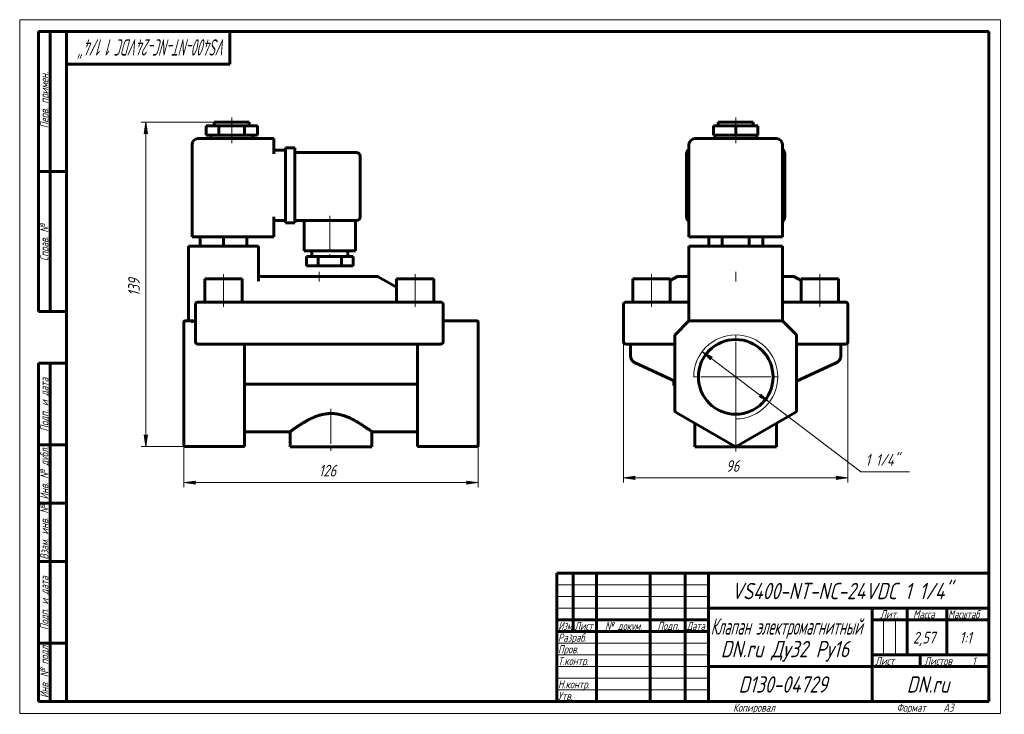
# Model space of a CAD drawing. Header units: millimetres. Extents: x 0 to 422, y 0 to 297.
import ezdxf

# ---------------------------------------------------------------- set-up
doc = ezdxf.new("R2010")
doc.units = ezdxf.units.MM
for name, pattern in [('K5LT_AXLED', [19.5, 15, -1.5, 1.5, -1.5]), ('K5LT_BASIC', [0]), ('K5LT_THIN', [0])]:
    doc.linetypes.add(name, pattern=pattern)
doc.layers.add('Системный слой', color=7, linetype='Continuous')
doc.layers.add('Системный слой (1)', color=7, linetype='Continuous', true_color=0x6c6c6c)
doc.styles.add('KDIMTEXTSTYLE', font='GOST_AU.SHX', dxfattribs={"width": 0.96, "oblique": 15, "height": 5})
doc.styles.add('KTEXTSTYLE', font='GOST_AU.SHX', dxfattribs={"width": 0.96, "height": 5})
doc.dimstyles.new('KDIMSTYLE (1.00)', dxfattribs={"dimtxt": 5, "dimasz": 1, "dimexe": 2, "dimexo": 0, "dimgap": 1, "dimtad": 1, "dimtxsty": 'KDIMTEXTSTYLE', "dimsah": 1, "dimcen": 0, "dimdle": 1, "dimadec": 0, "dimazin": 0, "dimtfac": 0.667, "dimtmove": 0, "dimatfit": 3, "dimfxl": 1, "dimtvp": 1, "dimtolj": 1, "dimtzin": 0, "dimarcsym": 0})

# ---------------------------------------------------------------- blocks, each defined once
blk = doc.blocks.new('U0')
at = {"layer": 'Системный слой (1)', "color": 150, "linetype": 'K5LT_BASIC', "lineweight": 60, "true_color": 0x0080ff}
for p, q in [((331.83, 186.93), (334.6, 185.33)), ((350.6, 176.1), (350.66, 176.07))]:
    blk.add_line(p, q, dxfattribs=at)
blk = doc.blocks.new('U1')
at = {"layer": 'Системный слой (1)', "color": 150, "linetype": 'K5LT_BASIC', "lineweight": 60, "true_color": 0x0080ff}
for p, q in [((281.37, 186.93), (278.6, 185.33)), ((262.6, 176.1), (262.55, 176.07))]:
    blk.add_line(p, q, dxfattribs=at)
blk = doc.blocks.new('U2')
at = {"layer": 'Системный слой (1)', "color": 150, "linetype": 'K5LT_BASIC', "lineweight": 60, "true_color": 0x0080ff}
for p, q in [((286.6, 187.07), (282.05, 187.07)), ((331.33, 187.07), (326.6, 187.07))]:
    blk.add_line(p, q, dxfattribs=at)
blk = doc.blocks.new('U3')
at = {"layer": 'Системный слой (1)', "color": 150, "linetype": 'K5LT_BASIC', "lineweight": 60, "true_color": 0x0080ff}
for q in [(326.6, 168.07), (326.9, 167.77)]:
    blk.add_line((326.6, 168.07), q, dxfattribs=at)
blk = doc.blocks.new('U4')
at = {"layer": 'Системный слой (1)', "color": 150, "linetype": 'K5LT_BASIC', "lineweight": 60, "true_color": 0x0080ff}
for p, q in [((286.4, 167.86), (286.36, 167.82)), ((286.46, 167.92), (286.45, 167.91))]:
    blk.add_line(p, q, dxfattribs=at)
blk = doc.blocks.new('D0')
at = {"layer": 'Системный слой (1)'}
for points in [[(263.1, 100.82), (263.6, 101.48), (258.6, 100.82), (263.6, 100.17)], [(349.6, 100.17), (354.6, 100.82), (349.6, 101.48), (350.1, 100.82)]]:
    blk.add_hatch(color=7, dxfattribs=at).paths.add_polyline_path(points)
at = {"layer": 'Системный слой (1)', "color": 7, "linetype": 'K5LT_THIN', "lineweight": 18}
for p, q in [((354.6, 167.07), (354.6, 98.82)), ((258.6, 163.28), (258.6, 98.82)), ((258.6, 100.82), (263.6, 101.48)), ((263.6, 101.48), (263.1, 100.82)), ((350.1, 100.82), (349.6, 101.48)), ((349.6, 101.48), (354.6, 100.82)), ((263.6, 100.17), (258.6, 100.82)), ((263.1, 100.82), (263.6, 100.17)), ((354.6, 100.82), (349.6, 100.17)), ((349.6, 100.17), (350.1, 100.82))]:
    blk.add_line(p, q, dxfattribs=at)
blk.add_wipeout([(302.45, 101.82), (302.45, 109.21), (310.42, 109.21), (310.42, 101.82)]).dxf.layer = 'Системный слой (1)'
blk.add_line((258.6, 100.82), (354.6, 100.82), dxfattribs=at)
at = {"layer": 'Системный слой (1)', "color": 7, "insert": (302.45, 108.41), "char_height": 5, "attachment_point": 1, "style": 'KTEXTSTYLE'}
blk.add_mtext('\\H5.0;\\W1.000;\\Q15;\\Q15;\\W0.965;96', dxfattribs=at)
blk = doc.blocks.new('KDIMARROW_01')
at = {"layer": 'Системный слой'}
blk.add_hatch(color=0, dxfattribs=at).paths.add_polyline_path([(-5, -0.66), (0, 0), (-5, 0.66), (-4.5, 0)])
at = {"layer": 'Системный слой', "color": 0, "linetype": 'K5LT_THIN', "lineweight": 18}
for p, q in [((-4.5, 0), (-5, 0.66)), ((-5, 0.66), (0, 0)), ((0, 0), (-5, -0.66)), ((-5, -0.66), (-4.5, 0))]:
    blk.add_line(p, q, dxfattribs=at)
at = {"layer": 'Системный слой (1)', "color": 0, "linetype": 'K5LT_THIN', "lineweight": 18}
blk.add_line((70.29, 144.07), (69.29, 144.07), dxfattribs=at)
blk = doc.blocks.new('D1')
at = {"layer": 'Системный слой (1)'}
for points in [[(296.65, 152.45), (292.26, 154.95), (295.85, 151.4), (295.85, 152.23)], [(320.94, 133.18), (317.36, 136.73), (317.36, 135.9), (316.56, 135.68)]]:
    blk.add_hatch(color=7, dxfattribs=at).paths.add_polyline_path(points)
at = {"layer": 'Системный слой (1)', "color": 7, "linetype": 'K5LT_THIN', "lineweight": 18}
for p, q in [((292.26, 154.95), (296.65, 152.45)), ((295.85, 151.4), (292.26, 154.95)), ((292.26, 154.95), (320.94, 133.18)), ((296.65, 152.45), (295.85, 152.23)), ((295.85, 152.23), (295.85, 151.4)), ((316.56, 135.68), (317.36, 135.9)), ((320.94, 133.18), (316.56, 135.68)), ((317.36, 135.9), (317.36, 136.73)), ((317.36, 136.73), (320.94, 133.18))]:
    blk.add_line(p, q, dxfattribs=at)
blk.add_wipeout([(362.17, 104.41), (362.17, 111.79), (378.4, 111.79), (378.4, 104.41)]).dxf.layer = 'Системный слой (1)'
for p, q in [((320.94, 133.18), (360.17, 103.41)), ((360.17, 103.41), (381.07, 103.41))]:
    blk.add_line(p, q, dxfattribs=at)
at = {"layer": 'Системный слой (1)', "color": 7, "insert": (362.17, 111), "char_height": 5, "attachment_point": 1, "style": 'KTEXTSTYLE'}
blk.add_mtext('\\H5.0;\\W1.000;\\Q15;\\Q15;\\W0.965;1 1/4"', dxfattribs=at)
blk = doc.blocks.new('U5')
at = {"layer": 'Системный слой (1)', "color": 30, "linetype": 'K5LT_AXLED', "lineweight": 18, "true_color": 0xff8000}
for q in [(306.6, 162.07), (288.6, 144.07), (324.6, 144.07), (306.6, 126.07)]:
    blk.add_line((306.6, 144.07), q, dxfattribs=at)
blk = doc.blocks.new('U6')
at = {"layer": 'Системный слой (1)', "color": 150, "linetype": 'K5LT_BASIC', "lineweight": 60, "true_color": 0x0080ff}
for p, q in [((102.45, 187.51), (102.29, 188.05)), ((102.87, 187.14), (102.45, 187.51)), ((103.43, 187.06), (102.87, 187.14))]:
    blk.add_line(p, q, dxfattribs=at)
blk = doc.blocks.new('U7')
at = {"layer": 'Системный слой (1)', "color": 150, "linetype": 'K5LT_BASIC', "lineweight": 60, "true_color": 0x0080ff}
for p, q in [((96.29, 120.57), (115.79, 120.57)), ((150.79, 120.57), (170.29, 120.57))]:
    blk.add_line(p, q, dxfattribs=at)
blk = doc.blocks.new('U8')
at = {"layer": 'Системный слой (1)', "color": 150, "linetype": 'K5LT_BASIC', "lineweight": 60, "true_color": 0x0080ff}
for p, q in [((102.29, 188.05), (102.29, 188.02)), ((102.29, 188.02), (102.3, 187.99)), ((102.3, 187.99), (102.3, 187.97))]:
    blk.add_line(p, q, dxfattribs=at)
blk = doc.blocks.new('D2')
at = {"layer": 'Системный слой (1)'}
for points in [[(70.29, 98.82), (75.29, 99.48), (74.79, 98.82), (75.29, 98.17)], [(191.29, 98.17), (196.29, 98.82), (191.29, 99.48), (191.79, 98.82)]]:
    blk.add_hatch(color=7, dxfattribs=at).paths.add_polyline_path(points)
at = {"layer": 'Системный слой (1)', "color": 7, "linetype": 'K5LT_THIN', "lineweight": 18}
for p, q in [((70.29, 129.84), (70.29, 96.82)), ((196.29, 129.65), (196.29, 96.82)), ((70.29, 98.82), (75.29, 99.48)), ((75.29, 98.17), (70.29, 98.82)), ((75.29, 99.48), (74.79, 98.82)), ((74.79, 98.82), (75.29, 98.17)), ((191.79, 98.82), (191.29, 99.48)), ((191.29, 99.48), (196.29, 98.82)), ((196.29, 98.82), (191.29, 98.17)), ((191.29, 98.17), (191.79, 98.82))]:
    blk.add_line(p, q, dxfattribs=at)
blk.add_wipeout([(128.08, 99.82), (128.08, 107.21), (138.09, 107.21), (138.09, 99.82)]).dxf.layer = 'Системный слой (1)'
blk.add_line((70.29, 98.82), (196.29, 98.82), dxfattribs=at)
at = {"layer": 'Системный слой (1)', "color": 7, "insert": (128.08, 106.41), "char_height": 5, "attachment_point": 1, "style": 'KTEXTSTYLE'}
blk.add_mtext('\\H5.0;\\W1.000;\\Q15;\\Q15;\\W0.965;126', dxfattribs=at)
blk = doc.blocks.new('D3')
at = {"layer": 'Системный слой (1)'}
for points in [[(54.69, 248.07), (54.03, 253.07), (53.37, 248.07), (54.03, 248.57)], [(54.03, 114.22), (54.69, 119.22), (54.03, 118.72), (53.37, 119.22)]]:
    blk.add_hatch(color=7, dxfattribs=at).paths.add_polyline_path(points)
at = {"layer": 'Системный слой (1)', "color": 7, "linetype": 'K5LT_THIN', "lineweight": 18}
for p, q in [((83.29, 253.07), (52.03, 253.07)), ((53.37, 248.07), (54.03, 253.07)), ((54.03, 253.07), (54.69, 248.07)), ((54.03, 248.57), (53.37, 248.07)), ((54.69, 248.07), (54.03, 248.57)), ((54.03, 114.22), (53.37, 119.22)), ((53.37, 119.22), (54.03, 118.72)), ((54.03, 118.72), (54.69, 119.22)), ((54.69, 119.22), (54.03, 114.22)), ((73.6, 114.22), (52.03, 114.22))]:
    blk.add_line(p, q, dxfattribs=at)
blk.add_wipeout([(53.03, 178.63), (45.65, 178.63), (45.65, 188.25), (53.03, 188.25)]).dxf.layer = 'Системный слой (1)'
blk.add_line((54.03, 253.07), (54.03, 114.22), dxfattribs=at)
at = {"layer": 'Системный слой (1)', "color": 7, "insert": (46.45, 178.63), "char_height": 5, "attachment_point": 1, "rotation": 90, "style": 'KTEXTSTYLE'}
blk.add_mtext('\\H5.0;\\W1.000;\\Q15;\\Q15;\\W0.965;139', dxfattribs=at)
blk = doc.blocks.new('U9')
at = {"color": 7, "linetype": 'K5LT_THIN', "lineweight": 18}
for p, q in [((0, 0), (0, 297)), ((0, 297), (420, 297)), ((420, 297), (420, 0)), ((230, 55), (295, 55)), ((230, 50), (295, 50)), ((230, 45), (295, 45)), ((369.96, 25), (369.96, 40)), ((374.98, 25), (374.98, 40)), ((230, 30), (295, 30)), ((230, 25), (295, 25)), ((230, 20), (295, 20)), ((230, 15), (295, 15)), ((230, 10), (295, 10)), ((420, 0), (0, 0))]:
    blk.add_line(p, q, dxfattribs=at)
at = {"color": 150, "linetype": 'K5LT_BASIC', "lineweight": 60, "true_color": 0x0080ff}
for p, q in [((8, 172), (8, 292)), ((20, 292), (8, 292)), ((13, 172), (13, 292)), ((20, 5), (20, 292)), ((20, 292), (415, 292)), ((90, 292), (90, 278)), ((415, 292), (415, 5)), ((90, 278), (20, 278)), ((20, 232), (8, 232)), ((20, 172), (8, 172)), ((8, 5), (8, 150)), ((20, 150), (8, 150)), ((13, 5), (13, 150)), ((20, 115), (8, 115)), ((20, 90), (8, 90)), ((20, 65), (8, 65)), ((230, 60), (415, 60)), ((230, 5), (230, 60)), ((237, 35), (237, 60)), ((247, 5), (247, 60)), ((270, 5), (270, 60)), ((285, 5), (285, 60)), ((295, 5), (295, 60)), ((295, 45), (415, 45)), ((365, 5), (365, 45)), ((380, 25), (380, 45)), ((397, 25), (397, 45)), ((230, 40), (295, 40)), ((365, 40), (380, 40)), ((380, 40), (415, 40)), ((230, 35), (295, 35)), ((20, 30), (8, 30)), ((365, 25), (415, 25)), ((385.57, 20), (385.57, 25)), ((295, 20), (365, 20)), ((365, 20), (415, 20)), ((20, 5), (8, 5)), ((415, 5), (20, 5))]:
    blk.add_line(p, q, dxfattribs=at)
at = {"color": 7, "attachment_point": 1, "style": 'KTEXTSTYLE'}
for s, insert, char_height, rotation in [('\\H5.0;\\W1.000;\\Q15;\\Q15;\\W0.634;\\H7.00;VS400-NT-NC-24VDC 1 1/4"', (88.57, 281.64), 7, 180), ('\\H5.0;\\W1.000;\\Q15;\\Q15;\\W0.965;\\H3.50;Перв. примен.', (8.82, 250.52), 3.5, 90), ('\\H5.0;\\W1.000;\\Q15;\\Q15;\\W0.965;\\H3.50;Справ. №', (8.82, 193.63), 3.5, 90), ('\\H5.0;\\W1.000;\\Q15;\\Q15;\\W0.965;\\H3.50;Подп. и дата', (8.82, 120.66), 3.5, 90), ('\\H5.0;\\W1.000;\\Q15;\\Q15;\\W0.965;\\H3.50;Инв. № дубл.', (8.82, 91.57), 3.5, 90), ('\\H5.0;\\W1.000;\\Q15;\\Q15;\\W0.965;\\H3.50;Взам. инв. №', (8.82, 65.8), 3.5, 90), ('\\H5.0;\\W1.000;\\Q15;\\Q15;\\W0.965;\\H3.50;Подп. и дата', (8.82, 35.66), 3.5, 90), ('\\H5.0;\\W1.000;\\Q15;\\Q15;\\W0.965;\\H3.50;Инв. № подл.', (8.82, 6.57), 3.5, 90)]:
    blk.add_mtext(s, dxfattribs=dict(at, insert=insert, char_height=char_height, rotation=rotation))
for s, insert, char_height in [('\\H5.0;\\W1.000;\\Q15;\\Q15;\\W0.965;\\H7.00;VS400-NT-NC-24VDC 1 1/4"', (304.83, 55.86), 7), ('\\H5.0;\\W1.000;\\Q15;\\Q15;\\W0.965;\\H3.50;Лит.', (368.47, 44.18), 3.5), ('\\H5.0;\\W1.000;\\Q15;\\Q15;\\W0.965;\\H3.50;Масса', (382.58, 44.18), 3.5), ('\\H5.0;\\W1.000;\\Q15;\\Q15;\\W0.930;\\H3.50;Масштаб', (397.52, 44.18), 3.5), ('\\H5.0;\\W1.000;\\Q15;\\Q15;\\W0.784;\\H3.50;Изм.', (230.62, 39.18), 3.5), ('\\H5.0;\\W1.000;\\Q15;\\Q15;\\W0.799;\\H3.50;Лист', (237.61, 39.18), 3.5), ('\\H5.0;\\W1.000;\\Q15;\\Q15;\\W0.965;\\H3.50;№ докум.', (250.63, 39.18), 3.5), ('\\H5.0;\\W1.000;\\Q15;\\Q15;\\W0.965;\\H3.50;Подп.', (273.1, 39.18), 3.5), ('\\H5.0;\\W1.000;\\Q15;\\Q15;\\W0.799;\\H3.50;Дата', (285.61, 39.18), 3.5), ('\\H5.0;\\W1.000;\\Q15;\\Q15;\\W0.672;\\H7.00;Клапан электромагнитный', (295.88, 40.69), 7), ('\\H5.0;\\W1.000;\\Q15;\\Q15;\\W0.965;\\H3.50;Разраб.', (230.5, 34.18), 3.5), ('\\H5.0;\\W1.000;\\Q15;\\Q15;\\W0.965;2,57', (382.5, 34.9), 5), ('\\H5.0;\\W1.000;\\Q15;\\Q15;\\W0.965;{\\c16711680;1:1}', (402.44, 34.9), 5), ('\\H5.0;\\W1.000;\\Q15;\\Q15;\\W0.965;\\H7.00;DN.ru Ду32 Ру16', (300.2, 31.02), 7), ('\\H5.0;\\W1.000;\\Q15;\\Q15;\\W0.965;\\H3.50;Пров.', (230.5, 29.18), 3.5), ('\\H5.0;\\W1.000;\\Q15;\\Q15;\\W0.965;\\H3.50;Т.контр.', (230.5, 24.18), 3.5), ('\\H5.0;\\W1.000;\\Q15;\\Q15;\\W0.965;\\H3.50;Лист', (366.32, 24.18), 3.5), ('\\H5.0;\\W1.000;\\Q15;\\Q15;\\W0.965;\\H3.50;Листов', (387.36, 24.18), 3.5), ('\\H5.0;\\W1.000;\\Q15;\\Q15;\\W0.965;\\H3.50;1', (407.91, 24.18), 3.5), ('\\H5.0;\\W1.000;\\Q15;\\Q15;\\W0.965;\\H3.50;Н.контр.', (230.5, 14.18), 3.5), ('\\H5.0;\\W1.000;\\Q15;\\Q15;\\W0.965;\\H7.00;D130-04729', (307.8, 15.86), 7), ('\\H5.0;\\W1.000;\\Q15;\\Q15;\\W0.965;\\H7.00;DN.ru', (379.84, 15.86), 7), ('\\H5.0;\\W1.000;\\Q15;\\Q15;\\W0.965;\\H3.50;Утв.', (230.5, 9.18), 3.5), ('\\H5.0;\\W1.000;\\Q15;\\Q15;\\W0.965;\\H3.50;Копировал', (305.5, 4.18), 3.5), ('\\H5.0;\\W1.000;\\Q15;\\Q15;\\W0.965;\\H3.50;Формат', (375.5, 4.18), 3.5), ('\\H5.0;\\W1.000;\\Q15;\\Q15;\\W0.965;\\H3.50;A3', (395.5, 4.18), 3.5)]:
    blk.add_mtext(s, dxfattribs=dict(at, insert=insert, char_height=char_height))

msp = doc.modelspace()

# ---------------------------------------------------------------- linework, layer by layer
at = {"layer": 'Системный слой (1)', "color": 150, "linetype": 'K5LT_BASIC', "lineweight": 60, "true_color": 0x0080ff}
for p, q in [((83.294, 253.065), (98.294, 253.065)), ((83.294, 251.565), (83.294, 253.065)), ((98.294, 251.565), (98.294, 253.065)), ((299.103, 253.065), (314.103, 253.065)), ((299.103, 251.565), (299.103, 253.065)), ((314.103, 251.565), (314.103, 253.065)), ((79.794, 247.565), (79.794, 251.565)), ((79.794, 251.565), (85.294, 251.565)), ((85.294, 251.565), (96.294, 251.565)), ((85.294, 247.565), (85.294, 251.565)), ((96.294, 247.565), (96.294, 251.565)), ((96.294, 251.565), (101.794, 251.565)), ((101.794, 247.565), (101.794, 251.565)), ((297.076, 247.565), (297.076, 251.565)), ((297.076, 251.565), (306.603, 251.565)), ((306.603, 251.565), (316.129, 251.565)), ((306.603, 247.565), (306.603, 251.565)), ((316.129, 247.565), (316.129, 251.565)), ((108.794, 246.065), (76.294, 246.065)), ((79.794, 247.565), (85.294, 247.565)), ((81.794, 246.065), (81.794, 247.565)), ((85.294, 247.565), (96.294, 247.565)), ((96.294, 247.565), (101.794, 247.565)), ((99.794, 246.065), (99.794, 247.565)), ((108.794, 246.065), (108.794, 243.565)), ((324.103, 246.065), (289.103, 246.065)), ((297.076, 247.565), (306.603, 247.565)), ((297.603, 246.065), (297.603, 247.565)), ((306.603, 247.565), (316.129, 247.565)), ((315.603, 246.065), (315.603, 247.565)), ((73.794, 204.065), (73.794, 243.565)), ((108.794, 239.565), (108.794, 243.565)), ((108.794, 241.065), (113.794, 241.065)), ((113.794, 242.065), (117.794, 242.065)), ((113.794, 239.565), (113.794, 242.065)), ((117.794, 242.065), (117.794, 239.565)), ((286.603, 204.065), (286.603, 243.565)), ((326.603, 204.065), (326.603, 243.565)), ((113.794, 239.565), (113.794, 212.565)), ((117.794, 240.065), (144.294, 240.065)), ((117.794, 239.565), (117.794, 212.565)), ((145.794, 238.565), (145.794, 212.565)), ((285.603, 212.565), (285.603, 239.565)), ((327.603, 239.565), (327.603, 212.565)), ((108.794, 204.065), (108.794, 212.565)), ((108.794, 211.065), (113.794, 211.065)), ((113.794, 210.065), (113.794, 212.565)), ((117.794, 212.565), (117.794, 210.065)), ((117.794, 211.065), (144.294, 211.065)), ((121.794, 211.065), (121.794, 198.065)), ((143.794, 211.065), (143.794, 198.065)), ((113.794, 210.065), (117.794, 210.065)), ((76.294, 204.065), (73.794, 204.065)), ((76.294, 204.065), (108.794, 204.065)), ((77.294, 204.065), (77.294, 200.065)), ((87.294, 204.065), (87.294, 200.065)), ((97.294, 204.065), (97.294, 200.065)), ((289.103, 204.065), (286.603, 204.065)), ((289.103, 204.065), (324.103, 204.065)), ((295.056, 204.065), (295.056, 200.065)), ((300.829, 204.065), (300.829, 200.065)), ((312.376, 204.065), (312.376, 200.065)), ((318.15, 204.065), (318.15, 200.065)), ((326.603, 204.065), (324.103, 204.065)), ((72.294, 200.065), (72.294, 168.065)), ((72.294, 200.065), (74.794, 200.065)), ((99.794, 200.065), (74.794, 200.065)), ((99.794, 200.065), (102.294, 200.065)), ((102.294, 200.065), (102.294, 185.035)), ((286.603, 200.065), (286.603, 168.065)), ((286.603, 200.065), (289.103, 200.065)), ((324.103, 200.065), (289.103, 200.065)), ((324.103, 200.065), (326.603, 200.065)), ((326.603, 200.065), (326.603, 168.065)), ((143.794, 198.065), (121.794, 198.065)), ((122.794, 195.565), (122.794, 191.565)), ((127.794, 195.565), (122.794, 195.565)), ((125.044, 198.065), (125.044, 195.565)), ((137.794, 195.565), (127.794, 195.565)), ((127.794, 195.565), (127.794, 191.565)), ((137.794, 195.565), (137.794, 191.565)), ((142.794, 195.565), (137.794, 195.565)), ((140.544, 198.065), (140.544, 195.565)), ((142.794, 195.565), (142.794, 191.565)), ((127.794, 191.565), (122.794, 191.565)), ((137.794, 191.565), (127.794, 191.565)), ((142.794, 191.565), (137.794, 191.565)), ((79.294, 186.065), (95.294, 186.065)), ((79.294, 176.065), (79.294, 186.065)), ((95.294, 176.065), (95.294, 186.065)), ((153.026, 187.065), (103.561, 187.065)), ((153.526, 186.931), (161.294, 182.446)), ((161.294, 176.065), (161.294, 186.065)), ((161.294, 186.065), (177.294, 186.065)), ((177.294, 176.065), (177.294, 186.065)), ((262.603, 186.065), (278.603, 186.065)), ((262.603, 176.065), (262.603, 186.065)), ((278.603, 176.065), (278.603, 186.065)), ((282.047, 187.065), (281.871, 187.065)), ((334.603, 186.065), (350.603, 186.065)), ((334.603, 176.065), (334.603, 186.065)), ((350.603, 176.065), (350.603, 186.065)), ((286.601, 182.185), (286.603, 182.192)), ((75.294, 175.065), (75.294, 159.065)), ((76.294, 176.065), (78.294, 176.065)), ((178.294, 176.065), (78.294, 176.065)), ((178.294, 176.065), (180.294, 176.065)), ((181.294, 159.065), (181.294, 175.065)), ((258.603, 175.065), (258.603, 159.065)), ((259.603, 176.065), (261.603, 176.065)), ((261.603, 176.065), (286.603, 176.065)), ((326.603, 176.065), (351.603, 176.065)), ((351.603, 176.065), (353.603, 176.065)), ((354.603, 175.065), (354.603, 159.065)), ((70.294, 167.419), (70.294, 167.565)), ((70.294, 162.005), (70.294, 167.419)), ((73.415, 168.065), (70.794, 168.065)), ((74.794, 168.065), (73.415, 168.065)), ((74.794, 168.065), (75.294, 168.065)), ((181.294, 168.065), (195.794, 168.065)), ((196.294, 167.565), (196.294, 167.419)), ((196.294, 162.005), (196.294, 167.419)), ((286.31, 167.772), (280.896, 162.358)), ((286.603, 168.065), (286.31, 167.772)), ((286.603, 168.065), (287.017, 168.065)), ((326.189, 168.065), (287.017, 168.065)), ((326.603, 168.065), (326.189, 168.065)), ((326.747, 167.921), (326.689, 167.979)), ((332.31, 162.358), (326.896, 167.772)), ((70.294, 161.651), (70.294, 162.005)), ((70.294, 129.654), (70.294, 161.651)), ((196.294, 162.005), (196.294, 161.651)), ((196.294, 129.654), (196.294, 161.651)), ((280.603, 161.651), (280.603, 129.654)), ((332.603, 129.654), (332.603, 161.651)), ((78.294, 158.065), (76.294, 158.065)), ((78.294, 158.065), (178.294, 158.065)), ((96.294, 129.654), (96.294, 158.065)), ((170.294, 129.654), (170.294, 158.065)), ((180.294, 158.065), (178.294, 158.065)), ((261.603, 158.065), (259.603, 158.065)), ((261.603, 158.065), (261.603, 152.96)), ((261.603, 158.065), (280.603, 158.065)), ((332.603, 158.065), (351.603, 158.065)), ((353.603, 158.065), (351.603, 158.065)), ((351.603, 158.065), (351.603, 152.96)), ((263.335, 150.241), (263.33, 150.244)), ((280.603, 142.189), (263.335, 150.241)), ((349.871, 150.241), (332.603, 142.189)), ((349.871, 150.241), (349.876, 150.244)), ((97.53, 140.925), (169.057, 140.925)), ((280.103, 142.386), (280.103, 142.422)), ((280.103, 140.386), (280.103, 142.386)), ((280.182, 142.386), (280.103, 142.386)), ((280.603, 140.386), (280.103, 140.386)), ((70.294, 129.221), (70.294, 129.654)), ((70.294, 114.787), (70.294, 129.221)), ((96.294, 129.654), (96.294, 128.788)), ((96.294, 114.354), (96.294, 128.788)), ((170.294, 128.788), (170.294, 129.654)), ((170.294, 114.354), (170.294, 128.788)), ((196.294, 129.654), (196.294, 129.221)), ((196.294, 114.787), (196.294, 129.221)), ((281.103, 128.788), (306.103, 114.354)), ((307.103, 114.354), (332.103, 128.788)), ((289.103, 124.169), (289.103, 114.065)), ((324.103, 124.169), (324.103, 114.065)), ((115.794, 120.565), (115.794, 114.065)), ((150.794, 120.565), (150.794, 114.065)), ((70.294, 114.72), (70.294, 114.787)), ((70.794, 114.22), (96.294, 114.22)), ((96.294, 114.354), (96.294, 114.22)), ((150.794, 114.065), (115.794, 114.065)), ((170.294, 114.22), (170.294, 114.354)), ((170.294, 114.22), (195.794, 114.22)), ((196.294, 114.787), (196.294, 114.72)), ((324.103, 114.065), (289.103, 114.065))]:
    msp.add_line(p, q, dxfattribs=at)
at = {"layer": 'Системный слой (1)', "color": 30, "linetype": 'K5LT_AXLED', "lineweight": 18, "true_color": 0xff8000}
for p, q in [((90.794, 249.565), (90.794, 255.065)), ((306.603, 249.565), (306.603, 255.065)), ((90.794, 244.065), (90.794, 249.565)), ((306.603, 244.065), (306.603, 249.565)), ((132.794, 213.065), (132.794, 193.565)), ((87.294, 174.065), (87.294, 188.065)), ((128.294, 184.931), (128.294, 189.065)), ((169.294, 174.065), (169.294, 188.065)), ((270.603, 174.065), (270.603, 188.065)), ((306.603, 184.931), (306.603, 189.065)), ((342.603, 174.065), (342.603, 188.065))]:
    msp.add_line(p, q, dxfattribs=at)
at = {"layer": 'Системный слой (1)', "color": 150, "linetype": 'K5LT_BASIC', "lineweight": 60, "true_color": 0x0080ff}
msp.add_circle((306.603, 144.065), 16, dxfattribs=at)
for centre, radius, start, end in [((76.294, 243.565), 2.5, 90, 180), ((289.103, 243.565), 2.5, 90, 180), ((324.103, 243.565), 2.5, 0, 90), ((288.103, 239.565), 2.5, 126.8699, 180), ((325.103, 239.565), 2.5, 0, 53.1301), ((144.294, 238.565), 1.5, 0, 90), ((144.294, 212.565), 1.5, 270, 0), ((288.103, 212.565), 2.5, 180, 233.1301), ((325.103, 212.565), 2.5, 306.8699, 0), ((103.561, 186.065), 1, 90, 97.69672), ((153.026, 186.065), 1, 60, 90), ((281.871, 186.065), 1, 90, 120), ((331.335, 186.065), 1, 60, 90), ((76.294, 175.065), 1, 90, 180), ((180.294, 175.065), 1, 0, 90), ((259.603, 175.065), 1, 90, 180), ((353.603, 175.065), 1, 0, 90), ((70.794, 167.565), 0.5, 90, 180), ((195.794, 167.565), 0.5, 0, 90), ((287.017, 167.065), 1, 90, 135), ((326.189, 167.065), 1, 45, 90), ((281.603, 161.651), 1, 135, 180), ((331.603, 161.651), 1, 0, 45), ((76.294, 159.065), 1, 180, 270), ((180.294, 159.065), 1, 270, 0), ((259.603, 159.065), 1, 180, 270), ((353.603, 159.065), 1, 270, 0), ((281.603, 129.654), 1, 180, 240), ((331.603, 129.654), 1, 300, 0), ((70.794, 114.72), 0.5, 180, 270), ((195.794, 114.72), 0.5, 270, 0), ((306.603, 115.22), 1, 240, 300)]:
    msp.add_arc(centre, radius, start, end, dxfattribs=at)
at = {"layer": 'Системный слой (1)', "color": 7, "linetype": 'K5LT_THIN', "lineweight": 18}
msp.add_arc((306.603, 144.065), 18, 270, 180, dxfattribs=at)
at = {"layer": 'Системный слой (1)', "color": 150, "linetype": 'K5LT_BASIC', "lineweight": 60, "true_color": 0x0080ff}
for centre, start_param, end_param in [((285.603, 182.215), 6.2827836, 6.2831853), ((327.603, 182.215), 3.1415927, 3.1419999)]:
    msp.add_ellipse(centre, major_axis=(1, 0), ratio=0.906831, start_param=start_param, end_param=end_param, dxfattribs=at)
for points, knots in [([(286.601, 182.185), (286.601, 182.186), (286.601, 182.186), (286.601, 182.188), (286.601, 182.19), (286.602, 182.193), (286.602, 182.195), (286.602, 182.2), (286.602, 182.202), (286.603, 182.208), (286.603, 182.211), (286.603, 182.214)], [0, 0, 0, 0, 0.4, 0.4, 0.8, 0.8, 1.2, 1.2, 1.6, 1.6, 2, 2, 2, 2]), ([(326.605, 182.184), (326.605, 182.185), (326.605, 182.185), (326.604, 182.188), (326.604, 182.189), (326.604, 182.192), (326.604, 182.195), (326.603, 182.199), (326.603, 182.202), (326.603, 182.208), (326.603, 182.211), (326.603, 182.214)], [0, 0, 0, 0, 0.4, 0.4, 0.8, 0.8, 1.2, 1.2, 1.6, 1.6, 2, 2, 2, 2]), ([(74.794, 168.065), (74.726, 168.065), (74.593, 167.969), (74.388, 167.916), (74.189, 167.86), (73.993, 167.82), (73.797, 167.792), (73.605, 167.776), (73.478, 167.772), (73.415, 167.772)], [0, 0, 0, 0, 0.1940726, 0.3623054, 0.5074538, 0.6457869, 0.7773047, 0.8921854, 1, 1, 1, 1]), ([(263.335, 150.241), (263.333, 150.242), (263.331, 150.243), (263.319, 150.249), (263.31, 150.253), (263.286, 150.265), (263.273, 150.271), (263.232, 150.291), (263.206, 150.305), (263.126, 150.348), (263.074, 150.378), (262.921, 150.473), (262.823, 150.542), (262.624, 150.701), (262.524, 150.793), (262.337, 150.99), (262.249, 151.095), (262.089, 151.317), (262.016, 151.434), (261.888, 151.677), (261.832, 151.803), (261.738, 152.06), (261.7, 152.191), (261.642, 152.456), (261.623, 152.59), (261.606, 152.8), (261.603, 152.876), (261.603, 152.954), (261.603, 152.958), (261.603, 152.961)], [0.0090535, 0.0090535, 0.0090535, 0.0090535, 0.0452674, 0.0452674, 0.2376366, 0.2376366, 0.5024337, 0.5024337, 1.0320278, 1.0320278, 2.0912161, 2.0912161, 4.2005391, 4.2005391, 6.5835834, 6.5835834, 8.9914359, 8.9914359, 11.4111822, 11.4111822, 13.8294964, 13.8294964, 16.2329227, 16.2329227, 18.609503, 18.609503, 19.9434946, 19.9434946, 19.9995332, 19.9995332, 19.9995332, 19.9995332]), ([(349.871, 150.241), (349.872, 150.242), (349.874, 150.243), (349.886, 150.249), (349.896, 150.253), (349.919, 150.265), (349.933, 150.271), (349.973, 150.291), (350, 150.305), (350.079, 150.348), (350.131, 150.378), (350.284, 150.473), (350.382, 150.542), (350.581, 150.701), (350.681, 150.793), (350.869, 150.99), (350.956, 151.095), (351.117, 151.317), (351.189, 151.434), (351.318, 151.677), (351.374, 151.803), (351.468, 152.06), (351.506, 152.191), (351.563, 152.456), (351.583, 152.59), (351.599, 152.8), (351.603, 152.876), (351.603, 152.954), (351.603, 152.958), (351.603, 152.961)], [0.0090535, 0.0090535, 0.0090535, 0.0090535, 0.0452674, 0.0452674, 0.2376366, 0.2376366, 0.5024337, 0.5024337, 1.0320278, 1.0320278, 2.0912161, 2.0912161, 4.2005391, 4.2005391, 6.5835834, 6.5835834, 8.9914359, 8.9914359, 11.4111822, 11.4111822, 13.8294964, 13.8294964, 16.2329227, 16.2329227, 18.609503, 18.609503, 19.9434946, 19.9434946, 19.9995332, 19.9995332, 19.9995332, 19.9995332]), ([(97.53, 140.925), (97.502, 140.925), (97.447, 140.926), (97.365, 140.929), (97.283, 140.934), (97.2, 140.942), (97.118, 140.951), (97.037, 140.963), (96.957, 140.977), (96.877, 140.993), (96.799, 141.012), (96.722, 141.032), (96.646, 141.055), (96.572, 141.079), (96.5, 141.106), (96.43, 141.134), (96.361, 141.163), (96.316, 141.185), (96.294, 141.196)], [0, 0, 0, 0, 0.0635051, 0.1273987, 0.1916754, 0.2563489, 0.3212871, 0.3861226, 0.4507689, 0.5149045, 0.5787617, 0.6416584, 0.7038202, 0.7647723, 0.8250812, 0.8841984, 0.9425438, 1, 1, 1, 1]), ([(169.057, 140.925), (169.085, 140.925), (169.14, 140.926), (169.222, 140.929), (169.305, 140.934), (169.387, 140.942), (169.469, 140.951), (169.55, 140.963), (169.63, 140.977), (169.71, 140.993), (169.788, 141.012), (169.866, 141.032), (169.941, 141.055), (170.015, 141.079), (170.087, 141.106), (170.157, 141.134), (170.226, 141.163), (170.271, 141.185), (170.294, 141.196)], [0, 0, 0, 0, 0.0635051, 0.1273987, 0.1916754, 0.2563489, 0.3212871, 0.3861226, 0.4507689, 0.5149045, 0.5787617, 0.6416584, 0.7038202, 0.7647723, 0.8250812, 0.8841984, 0.9425438, 1, 1, 1, 1]), ([(150.794, 120.565), (150.793, 120.565), (150.756, 120.593), (150.61, 120.701), (150.42, 120.843), (150.19, 121.011), (149.908, 121.217), (149.601, 121.439), (149.283, 121.668), (148.961, 121.897), (148.605, 122.146), (148.214, 122.418), (147.787, 122.71), (147.266, 123.061), (146.643, 123.471), (145.91, 123.939), (145.202, 124.375), (144.54, 124.768), (143.884, 125.143), (143.159, 125.54), (142.361, 125.953), (141.618, 126.312), (140.939, 126.619), (140.335, 126.876), (139.734, 127.113), (139.077, 127.353), (138.347, 127.593), (137.534, 127.824), (136.761, 128.008), (136.035, 128.147), (135.365, 128.249), (134.688, 128.324), (134.014, 128.369), (133.549, 128.38), (133.113, 128.381), (132.686, 128.373), (132.072, 128.337), (131.387, 128.271), (130.646, 128.166), (129.851, 128.014), (129.129, 127.842), (128.475, 127.661), (127.817, 127.457), (127.094, 127.205), (126.307, 126.9), (125.504, 126.558), (124.689, 126.18), (123.866, 125.77), (123.126, 125.376), (122.471, 125.011), (121.844, 124.649), (121.189, 124.255), (120.512, 123.834), (119.867, 123.421), (119.257, 123.019), (118.685, 122.633), (118.155, 122.268), (117.669, 121.927), (117.228, 121.613), (116.867, 121.354), (116.578, 121.144), (116.324, 120.958), (116.098, 120.791), (115.922, 120.661), (115.819, 120.584), (115.794, 120.566), (115.794, 120.565), (115.794, 120.565)], [0, 0, 0, 0, 0.01276234, 0.02340085, 0.03191441, 0.04049573, 0.04914421, 0.05786168, 0.06456299, 0.07137586, 0.07838019, 0.08546495, 0.09278394, 0.10025692, 0.1105814, 0.12090453, 0.13122397, 0.13869015, 0.14600172, 0.15517845, 0.16415014, 0.17291572, 0.17930182, 0.18553709, 0.19149235, 0.19731823, 0.20484649, 0.21243383, 0.22007753, 0.22599203, 0.23195045, 0.23790076, 0.24380073, 0.24953727, 0.24999777, 0.25516403, 0.26062623, 0.26603092, 0.27312826, 0.28025237, 0.28740455, 0.2929061, 0.2984807, 0.30607742, 0.31390897, 0.32197308, 0.33077535, 0.33983607, 0.3491539, 0.35619902, 0.36316629, 0.37227572, 0.38139214, 0.39051502, 0.39976992, 0.40902704, 0.41828514, 0.42758558, 0.43699025, 0.44649638, 0.45378628, 0.4611455, 0.47106026, 0.48081764, 0.49041819, 0.49936276, 0.49999343, 0.49999343, 0.49999343, 0.49999343])]:
    msp.add_open_spline(points, degree=3, knots=knots, dxfattribs=at)

# ---------------------------------------------------------------- block references
at = {"layer": 'Системный слой (1)'}
for name in ['U6', 'U8', 'U1', 'U2', 'U0', 'U4', 'U3', 'U7']:
    msp.add_blockref(name, (0, 0), dxfattribs=at)

# ---------------------------------------------------------------- next in the draw order: dimensions: what is measured, and where the dimension line sits
at = {"layer": 'Системный слой (1)', "color": 7}
for base, p1, p2, text, picture, middle in [((258.603, 100.823), (354.603, 167.065), (258.603, 163.276), '\\H5.0;\\W0.965;\\Q15;\\H5.0;\\W0.965;\\Q15;\\Q15;96', 'D0', (306.603, 100.823)), ((70.294, 98.823), (196.294, 129.654), (70.294, 129.839), '\\H5.0;\\W0.965;\\Q15;\\H5.0;\\W0.965;\\Q15;\\Q15;126', 'D2', (133.294, 98.823))]:
    dim = msp.add_linear_dim(base=base, p1=p1, p2=p2, text=text, dimstyle='KDIMSTYLE (1.00)', override={"dimexo": 0, "dimblk1": 'KDIMARROW_01', "dimblk2": 'KDIMARROW_01', "dimse1": 0, "dimse2": 0, "dimclrt": 7, "dimtolj": 1}, dxfattribs=at)
    dim.commit()
    dim.dimension.update_dxf_attribs({"geometry": picture, "text_midpoint": middle, "dimtype": 160})

# ---------------------------------------------------------------- next in the draw order: linework, layer by layer
at = {"layer": 'Системный слой (1)', "color": 30, "linetype": 'K5LT_AXLED', "lineweight": 18, "true_color": 0xff8000}
msp.add_line((133.294, 130.381), (133.294, 112.065), dxfattribs=at)

# ---------------------------------------------------------------- next in the draw order: dimensions: what is measured, and where the dimension line sits
at = {"layer": 'Системный слой (1)', "color": 7}
dim = msp.add_linear_dim(base=(54.033, 253.065), p1=(73.595, 114.22), p2=(83.294, 253.065), angle=90, text='\\H5.0;\\W0.965;\\Q15;\\H5.0;\\W0.965;\\Q15;\\Q15;139', dimstyle='KDIMSTYLE (1.00)', override={"dimexo": 0, "dimblk1": 'KDIMARROW_01', "dimblk2": 'KDIMARROW_01', "dimse1": 0, "dimse2": 0, "dimclrt": 7, "dimtolj": 1}, dxfattribs=at)
dim.commit()
dim.dimension.update_dxf_attribs({"geometry": 'D3', "text_midpoint": (54.033, 183.643), "dimtype": 160})
dim = msp.add_diameter_dim_2p(p1=(292.264, 154.947), p2=(320.941, 133.184), text='\\H5.0;\\W0.965;\\Q15;\\H5.0;\\W0.965;\\Q15;\\Q15;1 1/4"', dimstyle='KDIMSTYLE (1.00)', override={"dimtih": 1, "dimtoh": 1, "dimblk1": 'KDIMARROW_01', "dimblk2": 'KDIMARROW_01', "dimclrt": 7, "dimtmove": 1, "dimatfit": 2, "dimtolj": 1}, dxfattribs=at)
dim.commit()
dim.dimension.update_dxf_attribs({"geometry": 'D1', "text_midpoint": (362.172, 103.411), "dimtype": 163})

# ---------------------------------------------------------------- next in the draw order: linework, layer by layer
at = {"layer": 'Системный слой (1)', "color": 30, "linetype": 'K5LT_AXLED', "lineweight": 18, "true_color": 0xff8000}
msp.add_line((306.603, 112.065), (306.603, 130.381), dxfattribs=at)

# ---------------------------------------------------------------- next in the draw order: block references
msp.add_blockref('U9', (0, 0))
at = {"layer": 'Системный слой (1)'}
msp.add_blockref('U5', (0, 0), dxfattribs=at)

doc.saveas('drawing.dxf')
